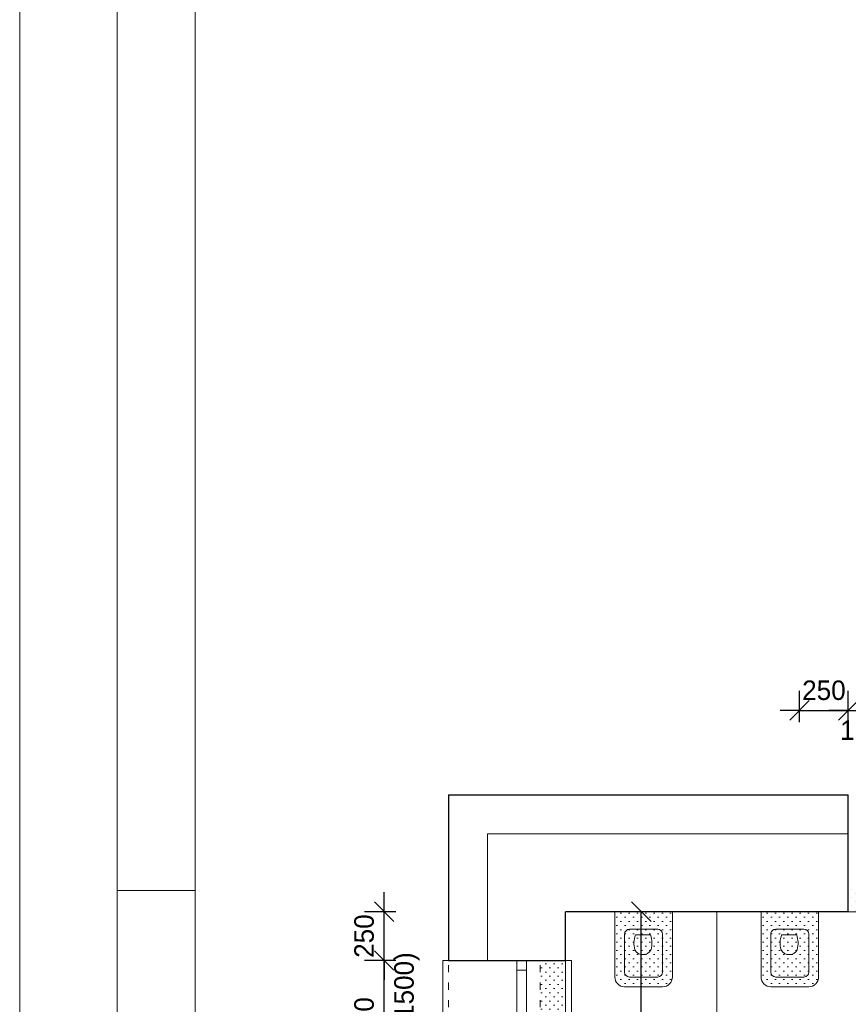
# Model space of a CAD drawing. Header units: millimetres. Extents: x -65956 to 5894746, y -14679 to 163521.
# Tile 6 of 89: x -65956 to -61706, y -412 to 4638. Entities that reach past the tile are written whole.
import ezdxf

# ---------------------------------------------------------------- set-up
doc = ezdxf.new("R2010")
doc.units = ezdxf.units.MM
doc.linetypes.add('ACAD_ISO03W100', pattern=[30, 12, -18])
doc.layers.get('0').update_dxf_attribs({"lineweight": 5})
doc.layers.get('Defpoints').update_dxf_attribs({"color": 2, "lineweight": 30})
doc.layers.add('- pomocna', color=232, linetype='Continuous', lineweight=0, plot=False)
doc.layers.add('- pomocná oramovanie', color=245, linetype='Continuous', lineweight=0, plot=False)
for name, color, linetype, lineweight in [('- zariadenie', 30, 'Continuous', 0), ('H stavba', 82, 'Continuous', 30), ('KOTY', 51, 'Continuous', 5), ('otvor', 163, 'Continuous', 5), ('RE-nove', 10, 'Continuous', 0), ('Tč stavba', 7, 'ACAD_ISO03W100', 5)]:
    doc.layers.add(name, color=color, linetype=linetype, lineweight=lineweight)
doc.styles.add('1-100_te_2mm_200', font='technic_.ttf', dxfattribs={"height": 200})
doc.styles.add('1-20_ce_5mm_100', font='GOTHIC.TTF', dxfattribs={"height": 100})
doc.dimstyles.new('technic_1-100', dxfattribs={"dimtxt": 200, "dimasz": 240, "dimexe": 300, "dimexo": 200, "dimgap": 100, "dimtad": 1, "dimdec": 1, "dimrnd": 0.5, "dimtxsty": '1-100_te_2mm_200', "dimblk": 'OBLIQUE', "dimcen": 2.5, "dimclrd": 256, "dimclrt": 256, "dimadec": 0, "dimazin": 0, "dimtfac": 1, "dimtdec": 1, "dimtix": 1, "dimtmove": 1, "dimatfit": 3, "dimldrblk": 'OBLIQUE', "dimfxl": 400, "dimfxlon": 1, "dimarcsym": 0})
pattern_1 = [(225, (0, -10810.44), (21.213203, -21.213203), [0, -30])]

# ---------------------------------------------------------------- blocks, each defined once
blk = doc.blocks.new('_Oblique')
at = {"color": 0, "linetype": 'ByBlock', "lineweight": -2}
blk.add_line((-0.5, -0.5), (0.5, 0.5), dxfattribs=at)
blk = doc.blocks.new('*D706')
at = {"layer": 'Defpoints', "color": 0, "transparency": 16777216}
for p in [(-62768, 63.3), (-60856, 63.3), (-63156, -2836.7)]:
    blk.add_point(p, dxfattribs=at)
at = {"layer": 'KOTY', "color": 0, "lineweight": -2, "transparency": 16777216}
for p, q in [((-62708, 63.3), (-62868, 63.3)), ((-62828, -2836.7), (-62668, -2836.7))]:
    blk.add_line(p, q, dxfattribs=at)
at = {"layer": 'KOTY', "lineweight": -2, "transparency": 16777216}
blk.add_line((-62768, -2836.7), (-62768, 63.3), dxfattribs=at)
at = {"layer": 'KOTY', "lineweight": -2, "transparency": 16777216, "xscale": 100, "yscale": 100, "zscale": 100}
for p, rotation in [((-62768, 63.3), 90), ((-62768, -2836.7), 270)]:
    blk.add_blockref('_Oblique', p, dxfattribs=dict(at, rotation=rotation))
at = {"layer": 'KOTY', "transparency": 16777216, "insert": (-62870.6, -1386.7), "char_height": 100, "attachment_point": 5, "rotation": 90, "style": '1-20_ce_5mm_100'}
blk.add_mtext('2900', dxfattribs=at)
blk = doc.blocks.new('*D741')
at = {"layer": 'Defpoints', "color": 0, "transparency": 16777216}
for p in [(-64086.7, -186.7), (-63756, -186.7), (-63756, -786.7)]:
    blk.add_point(p, dxfattribs=at)
at = {"layer": 'KOTY', "lineweight": -2, "transparency": 16777216}
for p, q in [((-64086.7, -186.7), (-64086.7, -86.7)), ((-64086.7, -786.7), (-64086.7, -186.7)), ((-64086.7, -786.7), (-64086.7, -886.7))]:
    blk.add_line(p, q, dxfattribs=at)
at = {"layer": 'KOTY', "color": 0, "lineweight": -2, "transparency": 16777216}
for p, q in [((-64026.7, -186.7), (-64186.7, -186.7)), ((-64026.7, -786.7), (-64186.7, -786.7))]:
    blk.add_line(p, q, dxfattribs=at)
at = {"layer": 'KOTY', "lineweight": -2, "transparency": 16777216, "xscale": 100, "yscale": 100, "zscale": 100}
for p, rotation in [((-64086.7, -186.7), 270), ((-64086.7, -786.7), 90)]:
    blk.add_blockref('_Oblique', p, dxfattribs=dict(at, rotation=rotation))
at = {"layer": 'KOTY', "transparency": 16777216, "char_height": 100, "attachment_point": 5, "rotation": 90, "style": '1-20_ce_5mm_100'}
for s, insert in [('1150(1500)', (-63970, -486.7)), ('600', (-64189.2, -486.7))]:
    blk.add_mtext(s, dxfattribs=dict(at, insert=insert))
blk = doc.blocks.new('*D742')
at = {"layer": 'Defpoints', "color": 0, "transparency": 16777216}
for p in [(-64086.7, 63.3), (-63156, 63.3), (-63756, -186.7)]:
    blk.add_point(p, dxfattribs=at)
at = {"layer": 'KOTY', "lineweight": -2, "transparency": 16777216}
for p, q in [((-64086.7, 63.3), (-64086.7, 163.3)), ((-64086.7, -186.7), (-64086.7, 63.3)), ((-64086.7, -186.7), (-64086.7, -286.7))]:
    blk.add_line(p, q, dxfattribs=at)
at = {"layer": 'KOTY', "color": 0, "lineweight": -2, "transparency": 16777216}
for p, q in [((-64026.7, 63.3), (-64186.7, 63.3)), ((-64026.7, -186.7), (-64186.7, -186.7))]:
    blk.add_line(p, q, dxfattribs=at)
at = {"layer": 'KOTY', "lineweight": -2, "transparency": 16777216, "xscale": 100, "yscale": 100, "zscale": 100}
for p, rotation in [((-64086.7, 63.3), 270), ((-64086.7, -186.7), 90)]:
    blk.add_blockref('_Oblique', p, dxfattribs=dict(at, rotation=rotation))
at = {"layer": 'KOTY', "transparency": 16777216, "insert": (-64189.2, -61.7), "char_height": 100, "attachment_point": 5, "rotation": 90, "style": '1-20_ce_5mm_100'}
blk.add_mtext('250', dxfattribs=at)
blk = doc.blocks.new('*D744')
at = {"layer": 'Defpoints', "color": 0, "transparency": 16777216}
for p in [(-61706, 1096), (-61956, 63.3), (-61706, 63.3)]:
    blk.add_point(p, dxfattribs=at)
at = {"layer": 'KOTY', "color": 0, "lineweight": -2, "transparency": 16777216}
for p, q in [((-61956, 1036), (-61956, 1196)), ((-61706, 1036), (-61706, 1196))]:
    blk.add_line(p, q, dxfattribs=at)
at = {"layer": 'KOTY', "lineweight": -2, "transparency": 16777216}
for p, q in [((-61956, 1096), (-62056, 1096)), ((-61956, 1096), (-61706, 1096)), ((-61706, 1096), (-61606, 1096))]:
    blk.add_line(p, q, dxfattribs=at)
at = {"layer": 'KOTY', "lineweight": -2, "transparency": 16777216, "xscale": 100, "yscale": 100, "zscale": 100}
blk.add_blockref('_Oblique', (-61956, 1096), dxfattribs=at)
at = {"layer": 'KOTY', "lineweight": -2, "transparency": 16777216, "xscale": 100, "yscale": 100, "zscale": 100, "rotation": 180}
blk.add_blockref('_Oblique', (-61706, 1096), dxfattribs=at)
at = {"layer": 'KOTY', "transparency": 16777216, "insert": (-61831, 1198.5), "char_height": 100, "attachment_point": 5, "style": '1-20_ce_5mm_100'}
blk.add_mtext('250', dxfattribs=at)
blk = doc.blocks.new('*D745')
at = {"layer": 'Defpoints', "color": 0, "transparency": 16777216}
for p in [(-61106, 1096), (-61706, 63.3), (-61106, 63.3)]:
    blk.add_point(p, dxfattribs=at)
at = {"layer": 'KOTY', "color": 0, "lineweight": -2, "transparency": 16777216}
for p, q in [((-61706, 1036), (-61706, 1196)), ((-61106, 1036), (-61106, 1196))]:
    blk.add_line(p, q, dxfattribs=at)
at = {"layer": 'KOTY', "lineweight": -2, "transparency": 16777216}
for p, q in [((-61706, 1096), (-61806, 1096)), ((-61706, 1096), (-61106, 1096)), ((-61106, 1096), (-61006, 1096))]:
    blk.add_line(p, q, dxfattribs=at)
at = {"layer": 'KOTY', "lineweight": -2, "transparency": 16777216, "xscale": 100, "yscale": 100, "zscale": 100}
blk.add_blockref('_Oblique', (-61706, 1096), dxfattribs=at)
at = {"layer": 'KOTY', "lineweight": -2, "transparency": 16777216, "xscale": 100, "yscale": 100, "zscale": 100, "rotation": 180}
blk.add_blockref('_Oblique', (-61106, 1096), dxfattribs=at)
at = {"layer": 'KOTY', "transparency": 16777216, "char_height": 100, "attachment_point": 5, "style": '1-20_ce_5mm_100'}
for s, insert in [('600', (-61406, 1198.5)), ('1150(1500)', (-61406, 979.3))]:
    blk.add_mtext(s, dxfattribs=dict(at, insert=insert))
blk = doc.blocks.new('fdgfdsgdfs')
at = {"layer": '- zariadenie'}
for p, q in [((1096714.8, -605249), (1096519.8, -605249)), ((1096469.8, -605299), (1096469.8, -605634.1)), ((1096519.8, -605324), (1096519.8, -605519.1)), ((1096689.8, -605299), (1096544.8, -605299)), ((1096714.8, -605519.1), (1096714.8, -605324)), ((1096764.8, -605634.1), (1096764.8, -605299)), ((1096620.8, -605515), (1096582.2, -605515)), ((1096620.8, -605515), (1096659.5, -605515)), ((1096689.8, -605544.1), (1096544.8, -605544.1)), ((1096469.8, -605634.1), (1096764.8, -605634.1))]:
    blk.add_line(p, q, dxfattribs=at)
for centre, radius, start, end in [((1096519.8, -605299), 50, 90, 180), ((1096714.8, -605299), 50, 0, 90), ((1096544.8, -605324), 25, 90, 180), ((1096689.8, -605324), 25, 0, 90), ((1096617.4, -605455.8), 41.5, 84.2198, 156.4961), ((1096624.3, -605455.8), 41.5, 23.5039, 95.7802), ((1096700.5, -605472.5), 125.7, 164.6539, 199.755), ((1096541.2, -605472.5), 125.7, 340.245, 15.346), ((1096544.8, -605519.1), 25, 180, 270), ((1096689.8, -605519.1), 25, 270, 0)]:
    blk.add_arc(centre, radius, start, end, dxfattribs=at)
blk = doc.blocks.new('cxyvyxcvcx')
at = {"layer": '- pomocná oramovanie'}
for points in [[(-136218.3, -52983.4), (-178218.3, -52983.4), (-178218.3, -23283.4), (-136218.3, -23283.4)], [(-137118.3, -52083.4), (-177318.3, -52083.4), (-177318.3, -24183.4), (-137118.3, -24183.4)]]:
    blk.add_lwpolyline(points, close=True, dxfattribs=at)
blk.add_line((-177318.3, -38133.4), (-177718.3, -38133.4))
blk.add_lwpolyline([(-136718.3, -52483.4), (-177718.3, -52483.4), (-177718.3, -23783.4), (-136718.3, -23783.4)], close=True)

msp = doc.modelspace()

# ---------------------------------------------------------------- hatches: boundary and pattern name
at = {"layer": 'RE-nove'}
h = msp.add_hatch(dxfattribs=at)
h.set_pattern_fill('OMITKA', color=256, scale=30, angle=-180)
h.set_pattern_definition(pattern_1)
h.paths.add_polyline_path([(-61106.01, 193.33), (-61706.01, 193.33), (-61706.01, 63.33), (-61106.01, 63.33)])
h = msp.add_hatch(dxfattribs=at)
h.set_pattern_fill('OMITKA', color=256, scale=30, angle=-180)
h.set_pattern_definition([(225, (2676.87, -12799.534), (21.213203, -21.213203), [0, -30])])
h.paths.add_polyline_path([(-62608.51, 63.33), (-62903.51, 63.33), (-62903.51, -271.79, 0.4142136), (-62853.51, -321.79), (-62658.51, -321.79, 0.4142136), (-62608.51, -271.79)])
h = msp.add_hatch(dxfattribs=at)
h.set_pattern_fill('OMITKA', color=256, scale=30, angle=-180)
h.set_pattern_definition([(225, (3426.87, -12799.534), (21.213203, -21.213203), [0, -30])])
h.paths.add_polyline_path([(-61858.51, 63.33), (-62153.51, 63.33), (-62153.51, -271.79, 0.4142136), (-62103.51, -321.79), (-61908.51, -321.79, 0.4142136), (-61858.51, -271.79)])
h = msp.add_hatch(dxfattribs=at)
h.set_pattern_fill('OMITKA', color=256, scale=30, angle=-180)
h.set_pattern_definition(pattern_1)
h.paths.add_polyline_path([(-63156.01, -186.67), (-63286.01, -186.67), (-63286.01, -786.67), (-63156.01, -786.67)])

# ---------------------------------------------------------------- linework, layer by layer
at = {"layer": '- pomocna'}
msp.add_lwpolyline([(-63306.01, -2836.67), (-58506.01, -2836.67), (-58506.01, -1636.67), (-59306.01, -1636.67), (-59306.01, -1536.67), (-58506.01, -1536.67), (-58506.01, -736.67), (-60798.91, -736.67), (-60856.01, -736.67), (-60856.01, 63.33), (-63156.01, 63.33), (-63156.01, -1386.67), (-63306.01, -1386.67), (-63306.01, -2836.67)], dxfattribs=at)
at = {"layer": '- zariadenie'}
msp.add_line((-62381.01, 63.33), (-62381.01, -536.67), dxfattribs=at)
at = {"linetype": 'Continuous'}
for q in [(-63556.01, -186.67), (-61706.01, 463.33)]:
    msp.add_line((-63556.01, 463.33), q, dxfattribs=at)
at = {"layer": 'H stavba'}
for p, q in [((-63756.01, 663.33), (-63756.01, -186.67)), ((-63756.01, 663.33), (-61706.01, 663.33)), ((-61706.01, 63.33), (-61706.01, 663.33)), ((-61706.01, 63.33), (-63156.01, 63.33)), ((-63156.01, -186.67), (-63156.01, 63.33)), ((-63756.01, -186.67), (-63156.01, -186.67))]:
    msp.add_line(p, q, dxfattribs=at)
at = {"layer": 'otvor'}
for p, q in [((-63406.01, -186.67), (-63406.01, -786.67)), ((-63356.01, -186.67), (-63356.01, -786.67)), ((-63406.01, -236.67), (-63356.01, -236.67))]:
    msp.add_line(p, q, dxfattribs=at)
for points in [[(-63756.01, -786.67), (-63786.01, -786.67), (-63786.01, -186.67), (-63756.01, -186.67)], [(-63156.01, -786.67), (-63126.01, -786.67), (-63126.01, -186.67), (-63156.01, -186.67)]]:
    msp.add_lwpolyline(points, dxfattribs=at)
at = {"layer": 'Tč stavba', "ltscale": 3}
for p, q in [((-63756.01, -786.67), (-63756.01, -186.67)), ((-63286.01, -786.67), (-63286.01, -186.67)), ((-63156.01, -786.67), (-63156.01, -186.67))]:
    msp.add_line(p, q, dxfattribs=at)

# ---------------------------------------------------------------- block references
msp.add_blockref('cxyvyxcvcx', (112262.3, 38304.75))
at = {"layer": 'H stavba', "rotation": 180}
for p in [(1033861.32, -605570.76), (1034611.32, -605570.76)]:
    msp.add_blockref('fdgfdsgdfs', p, dxfattribs=at)

# ---------------------------------------------------------------- dimensions: what is measured, and where the dimension line sits
at = {"layer": 'KOTY'}
dim = msp.add_linear_dim(base=(-61706.01, 1095.99), p1=(-61956.01, 63.33), p2=(-61706.01, 63.33), dimstyle='technic_1-100', override={"dimtxt": 100, "dimasz": 100, "dimexe": 100, "dimgap": 50, "dimtxsty": '1-20_ce_5mm_100', "dimfxl": 60}, dxfattribs=at)
dim.commit()
dim.dimension.update_dxf_attribs({"geometry": '*D744', "text_midpoint": (-61831.01, 1198.5)})
dim = msp.add_linear_dim(base=(-61106.01, 1095.99), p1=(-61706.01, 63.33), p2=(-61106.01, 63.33), text='<>\\X 1150(1500)', dimstyle='technic_1-100', override={"dimtxt": 100, "dimasz": 100, "dimexe": 100, "dimgap": 50, "dimtxsty": '1-20_ce_5mm_100', "dimfxl": 60}, dxfattribs=at)
dim.commit()
dim.dimension.update_dxf_attribs({"geometry": '*D745', "text_midpoint": (-61406.01, 1095.99)})
for base, p1, p2, picture, middle in [((-64086.67, 63.33), (-63756.01, -186.67), (-63156.01, 63.33), '*D742', (-64189.18, -61.67)), ((-62768.05, 63.33), (-63156.01, -2836.67), (-60856.01, 63.33), '*D706', (-62870.56, -1386.67))]:
    dim = msp.add_linear_dim(base=base, p1=p1, p2=p2, angle=90, dimstyle='technic_1-100', override={"dimtxt": 100, "dimasz": 100, "dimexe": 100, "dimgap": 50, "dimtxsty": '1-20_ce_5mm_100', "dimfxl": 60}, dxfattribs=at)
    dim.commit()
    dim.dimension.update_dxf_attribs({"geometry": picture, "text_midpoint": middle})
dim = msp.add_linear_dim(base=(-64086.67, -186.67), p1=(-63756.01, -786.67), p2=(-63756.01, -186.67), angle=90, text='<>\\X 1150(1500)', dimstyle='technic_1-100', override={"dimtxt": 100, "dimasz": 100, "dimexe": 100, "dimgap": 50, "dimtxsty": '1-20_ce_5mm_100', "dimfxl": 60}, dxfattribs=at)
dim.commit()
dim.dimension.update_dxf_attribs({"geometry": '*D741', "text_midpoint": (-64086.67, -486.67)})

doc.saveas('drawing.dxf')
